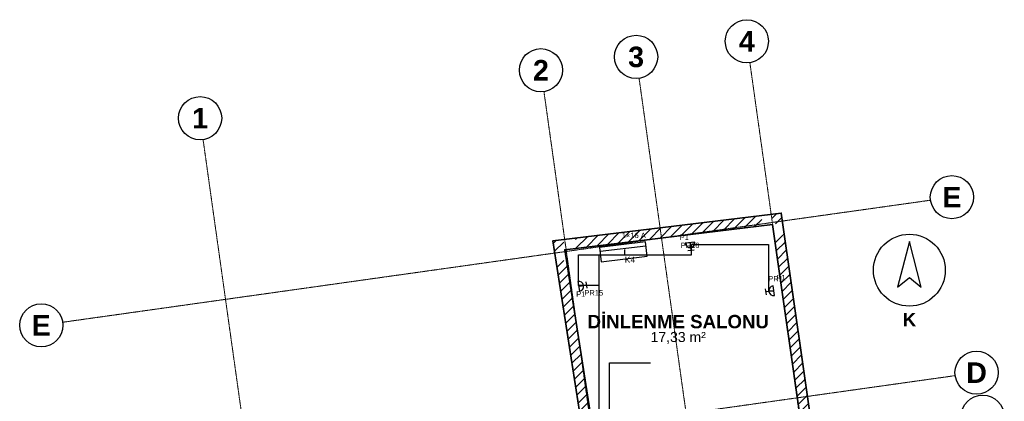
# Model space of a CAD drawing. Header units: millimetres. Extents: x -4770 to 15512, y -5017 to 16972.
# Tile 2 of 2: x -4770 to 14398, y 9550 to 16972. Entities that reach past the tile are written whole.
import ezdxf
from ezdxf.enums import TextEntityAlignment as Align

# ---------------------------------------------------------------- set-up
doc = ezdxf.new("R2010")
doc.units = ezdxf.units.MM
doc.linetypes.add('DASHDOT', pattern=[3.556, 2.54, -0.508, 0, -0.508])
for name, color, linetype, lineweight in [('A-DUVAR-MEVCUT', 8, 'Continuous', 35), ('A-YAZI', 7, 'Continuous', 13), ('E-KUVVET-CIHAZ', 5, 'Continuous', 25), ('E-KUVVET-LINYE', 5, 'Continuous', 25), ('E-KUVVET-PRIZ', 5, 'Continuous', 25), ('G-AKS-BALON', 8, 'Continuous', 25), ('G-AKS-HAT', 8, 'DASHDOT', 18), ('G-KUZEY', 7, 'Continuous', 25)]:
    doc.layers.add(name, color=color, linetype=linetype, lineweight=lineweight)
doc.styles.add('GYM', font='arial.ttf')
doc.styles.add('GYM-B', font='arialbd.ttf')

# ---------------------------------------------------------------- blocks, each defined once
blk = doc.blocks.new('G_KUZEY')
blk.add_lwpolyline([(0, 560), (-230, -330), (0, -140), (230, -330)], close=True)
blk.add_circle((0, 0), 700)
at = {"style": 'GYM-B'}
blk.add_text('K', height=260, dxfattribs=at).set_placement((0, -960), align=Align.MIDDLE_CENTER)
blk = doc.blocks.new('E_PRIZ')
for p, q in [((-95, 0), (95, 0)), ((-60, 150), (60, 150)), ((0, 0), (0, 150))]:
    blk.add_line(p, q)
blk.add_arc((0, 0), 95, 0, 180)
at = {"style": 'GYM'}
for tag, p in [('KOD', (195, 80)), ('LINYE', (195, -80))]:
    blk.add_attdef(tag, p, '', height=105, dxfattribs=at)
blk = doc.blocks.new('M_KLIMA_IC')
blk.add_line((-450, -60), (450, -60))
blk.add_lwpolyline([(-450, -140), (450, -140), (450, 140), (-450, 140)], close=True)
at = {"style": 'GYM'}
for tag, p, height in [('KOD', (0, 215), 120), ('KAPASITE', (0, -270), 105)]:
    blk.add_attdef(tag, p, '', height=height, dxfattribs=at)

msp = doc.modelspace()

# ---------------------------------------------------------------- hatches: boundary and pattern name
at = {"layer": 'A-DUVAR-MEVCUT'}
h = msp.add_hatch(dxfattribs=at)
h.set_pattern_fill('ANSI31', scale=40)
h.paths.add_polyline_path([(11012, 4959), (11563, 1104), (11761, 1132), (11210, 4987)])
h.paths.add_polyline_path([(11353, 1093), (11563, 1104), (11533, 1314), (11735, 1314), (11773, 1048), (11773, 915), (11377, 894), (11353, 894)])
h.paths.add_polyline_path([(11563, 1104), (10456, 1046), (10466, 846), (11573, 904)])
h.paths.add_polyline_path([(10432, 1256), (10456, 1046), (10666, 1057), (10666, 857), (10278, 836), (10275, 862), (10246, 839), (10246, 1256)])
h.paths.add_polyline_path([(10456, 1046), (10400, 1542), (10201, 1520), (10257, 1024)])
h.paths.add_polyline_path([(10190, 1332), (10190, 1535), (10400, 1542), (10424, 1332)])
h.paths.add_polyline_path([(10400, 1542), (10116, 1532), (10123, 1332), (10407, 1342)])
h.paths.add_polyline_path([(10326, 1322), (10130, 1322), (10116, 1532), (10326, 1539)])
h.paths.add_polyline_path([(10116, 1532), (10150, 1018), (10350, 1031), (10316, 1545)])
h.paths.add_polyline_path([(9940, 850), (10150, 1018), (10136, 1228), (10360, 1228), (10360, 841), (10278, 836), (10275, 862), (10208, 808), (9940, 808)])
h.paths.add_polyline_path([(10150, 1018), (9527, 521), (9652, 365), (10275, 862)])
h.paths.add_polyline_path([(9317, 323), (9531, 498), (9527, 521), (9737, 689), (9737, 409), (9618, 311), (9317, 311)])
h.paths.add_polyline_path([(9527, 521), (9531, 498), (9729, 528), (9725, 551)])
h.paths.add_polyline_path([(9321, 326), (9531, 498), (9527, 521), (9741, 692), (9741, 412), (9590, 288), (9321, 288)])
h.paths.add_polyline_path([(9531, 498), (8924, 0), (9051, -155), (9658, 343)])
h.paths.add_polyline_path([(9134, -86), (8996, -200), (8714, -200), (8714, 0), (8924, 0), (9134, 172)])
h.paths.add_polyline_path([(8924, 0), (3241, 0), (3241, -200), (8924, -200)])
h.paths.add_polyline_path([(3068, 210), (3241, 0), (3451, 0), (3451, -200), (3147, -200), (3031, -60), (3031, 210)])
h.paths.add_polyline_path([(3241, 0), (1957, 1555), (1803, 1428), (3087, -127)])
h.paths.add_polyline_path([(1859, 1345), (1957, 1555), (2130, 1345)])
h.paths.add_polyline_path([(1957, 1555), (1732, 1075), (1913, 990), (2138, 1470)])
h.paths.add_polyline_path([(1522, 904), (1522, 1106), (1732, 1075), (1830, 1285), (1942, 1285), (1942, 1052), (1854, 865), (1784, 865)])
h.paths.add_polyline_path([(1732, 1075), (579, 1247), (549, 1049), (1702, 877)])
h.paths.add_polyline_path([(557, 1457), (579, 1247), (789, 1216), (789, 1037), (631, 1037), (396, 1072), (369, 1333), (369, 1457)])
h.paths.add_polyline_path([(579, 1247), (0, 6840), (-199, 6819), (380, 1226)])
h.paths.add_polyline_path([(210, 6857), (0, 6840), (22, 6630), (-179, 6630), (-210, 6926), (-210, 7024), (117, 7050), (210, 7050)])
h.paths.add_polyline_path([(0, 6840), (1136, 6931), (1120, 7130), (-16, 7039)])
h.paths.add_polyline_path([(1095, 7141), (1136, 6931), (926, 6914), (926, 7141)])
h.paths.add_polyline_path([(1136, 6931), (853, 8372), (657, 8333), (940, 6892)])
h.paths.add_polyline_path([(1063, 8394), (853, 8372), (894, 8162), (690, 8162), (643, 8403), (643, 8551), (936, 8582), (1063, 8582)])
h.paths.add_polyline_path([(853, 8372), (6392, 8965), (6371, 9164), (832, 8571)])
h.paths.add_polyline_path([(6359, 9175), (6392, 8965), (6182, 8943), (6182, 9175)])
h.paths.add_polyline_path([(6392, 8965), (5840, 12499), (5642, 12468), (6194, 8934)])
h.paths.add_polyline_path([(6050, 12524), (5840, 12499), (5873, 12289), (5670, 12289), (5630, 12547), (5630, 12675), (5910, 12709), (6050, 12709)])
h.paths.add_polyline_path([(5840, 12499), (9885, 12990), (9861, 13189), (5816, 12698)])
h.paths.add_polyline_path([(9915, 12780), (9885, 12990), (9675, 12965), (9675, 13166), (9955, 13200), (10057, 13200), (10095, 12935), (10095, 12780)])
h.paths.add_polyline_path([(9885, 12990), (10491, 8771), (10689, 8799), (10083, 13018)])
h.paths.add_polyline_path([(10500, 8561), (10473, 8753), (10281, 8725), (10281, 8741), (10491, 8771), (10461, 8981), (10663, 8981), (10701, 8716), (10701, 8599), (10697, 8598), (10701, 8571), (10701, 8561)])
h.paths.add_polyline_path([(10491, 8771), (8314, 8462), (8342, 8264), (10519, 8573)])
h.paths.add_polyline_path([(8524, 8472), (8329, 8444), (8356, 8252), (8346, 8252), (8314, 8462), (8524, 8492)])
h.paths.add_polyline_path([(8314, 8462), (8486, 7339), (8683, 7369), (8512, 8492)])
h.paths.add_polyline_path([(8456, 7549), (8486, 7339), (8454, 7549)])
h.paths.add_polyline_path([(8486, 7339), (8329, 8444), (8131, 8416), (8288, 7311)])
h.paths.add_polyline_path([(8539, 8474), (8329, 8444), (8359, 8234), (8349, 8234), (8314, 8462), (8539, 8494)])
h.paths.add_polyline_path([(8329, 8444), (10473, 8753), (10444, 8951), (8300, 8642)])
h.paths.add_polyline_path([(10503, 8543), (10473, 8753), (10263, 8723), (10263, 8739), (10491, 8771), (10463, 8963), (10665, 8963), (10683, 8841), (10683, 8543)])
h.paths.add_polyline_path([(10473, 8753), (10996, 5080), (11194, 5108), (10671, 8781)])
h.paths.add_polyline_path([(11025, 4870), (11012, 4959), (10786, 4927), (10786, 5050), (10996, 5080), (10966, 5290), (11168, 5290), (11206, 5024), (11206, 4870)])
h.paths.add_polyline_path([(10996, 5080), (8877, 4779), (8905, 4581), (11024, 4882)])
h.paths.add_polyline_path([(9087, 4685), (8895, 4658), (8877, 4779), (9087, 4809)])
h.paths.add_polyline_path([(8877, 4779), (8895, 4658), (9093, 4688), (9075, 4809)])
h.paths.add_polyline_path([(9105, 4688), (8895, 4658), (8877, 4779), (9105, 4811)])
h.paths.add_polyline_path([(8895, 4658), (11012, 4959), (10984, 5157), (8867, 4856)])
h.paths.add_polyline_path([(11042, 4749), (11012, 4959), (10802, 4929), (10802, 5052), (10996, 5080), (10983, 5169), (11185, 5169), (11222, 4912), (11222, 4910), (11221, 4910), (11222, 4903), (11222, 4749)])

# ---------------------------------------------------------------- linework, layer by layer
msp.add_lwpolyline([(11221, 4910), (11792, 916), (10278, 836), (10275, 862), (9743, 437), (9746, 416), (8996, -200), (3147, -200), (2004, 1184), (1850, 855), (396, 1072), (-220, 7023), (897, 7112), (615, 8548), (6162, 9142), (5610, 12673), (10055, 13212), (10717, 8601), (10697, 8598), (11222, 4910)], close=True, dxfattribs=at)
msp.add_lwpolyline([(6392, 8965), (5840, 12499), (9885, 12990), (10491, 8771)], dxfattribs=at)
at = {"layer": 'E-KUVVET-LINYE'}
for p, q in [((7010, 12400), (7010, 12500)), ((8310, 12400), (8310, 12600)), ((8310, 12600), (9810, 12600)), ((9810, 12600), (9810, 11700)), ((6110, 11800), (6110, 12400)), ((6110, 12400), (8310, 12400)), ((6510, 8400), (6510, 12400)), ((6510, 12400), (7010, 12400)), ((6510, 11800), (6110, 11800)), ((6510, 9100), (6510, 11800)), ((9810, 11700), (9910, 11700)), ((6710, 8600), (6710, 10300)), ((6710, 10300), (7510, 10300))]:
    msp.add_line(p, q, dxfattribs=at)
at = {"layer": 'G-AKS-BALON'}
for centre in [(9386, 16552), (7230, 16249), (5377, 15989), (-1258, 15056), (13378, 13520), (-4350, 11028), (13858, 10107), (13978, 9251)]:
    msp.add_circle(centre, 420, dxfattribs=at)
at = {"layer": 'G-AKS-HAT'}
for p, q in [((12090, -2686), (9445, 16136)), ((9933, -2989), (7288, 15833)), ((8081, -3249), (5436, 15573)), ((1445, -4182), (-1200, 14640)), ((-3934, 11087), (12962, 13461)), ((-3455, 7674), (13442, 10049))]:
    msp.add_line(p, q, dxfattribs=at)

# ---------------------------------------------------------------- block references
at = {"layer": 'E-KUVVET-CIHAZ'}
ref = msp.add_blockref('M_KLIMA_IC', (6982, 12456), dxfattribs=dict(at, rotation=186.9))
ref.add_attrib('KOD', 'K4', (7008, 12243), dxfattribs={"layer": '0', "height": 120, "style": 'GYM'})
ref.add_attrib('KAPASITE', '1×16 A', (6950, 12724), dxfattribs={"layer": '0', "height": 105, "style": 'GYM'})
at = {"layer": 'E-KUVVET-PRIZ'}
ref = msp.add_blockref('E_PRIZ', (8280, 12634), dxfattribs=dict(at, rotation=186.9))
ref.add_attrib('KOD', 'PR16', (8096, 12531), dxfattribs={"layer": '0', "height": 105, "style": 'GYM'})
ref.add_attrib('LINYE', 'P1', (8077, 12690), dxfattribs={"layer": '0', "height": 105, "style": 'GYM'})
ref = msp.add_blockref('E_PRIZ', (6113, 11788), dxfattribs=dict(at, rotation=278.9))
ref.add_attrib('KOD', 'PR15', (6222, 11608), dxfattribs={"layer": '0', "height": 105, "style": 'GYM'})
ref.add_attrib('LINYE', 'P1', (6064, 11583), dxfattribs={"layer": '0', "height": 105, "style": 'GYM'})
ref = msp.add_blockref('E_PRIZ', (9909, 11699), dxfattribs=dict(at, rotation=98.2))
ref.add_attrib('KOD', 'PR1', (9802, 11881), dxfattribs={"layer": '0', "height": 105, "style": 'GYM'})
ref.add_attrib('LINYE', 'P1', (9960, 11903), dxfattribs={"layer": '0', "height": 105, "style": 'GYM'})
at = {"layer": 'G-KUZEY'}
msp.add_blockref('G_KUZEY', (12550, 12100), dxfattribs=at)

# ---------------------------------------------------------------- texts
at = {"layer": 'A-YAZI'}
for s, height, style, p in [('DİNLENME SALONU', 260, 'GYM-B', (8050, 11100)), ('17,33 m²', 195, 'GYM', (8050, 10800))]:
    msp.add_text(s, height=height, dxfattribs=dict(at, style=style)).set_placement(p, align=Align.MIDDLE_CENTER)
at = {"layer": 'G-AKS-BALON', "style": 'GYM-B'}
for s, p in [('4', (9386, 16552)), ('3', (7230, 16249)), ('2', (5377, 15989)), ('1', (-1258, 15056)), ('E', (13378, 13520)), ('E', (-4350, 11028)), ('D', (13858, 10107))]:
    msp.add_text(s, height=399, dxfattribs=at).set_placement(p, align=Align.MIDDLE_CENTER)

doc.saveas('drawing.dxf')
